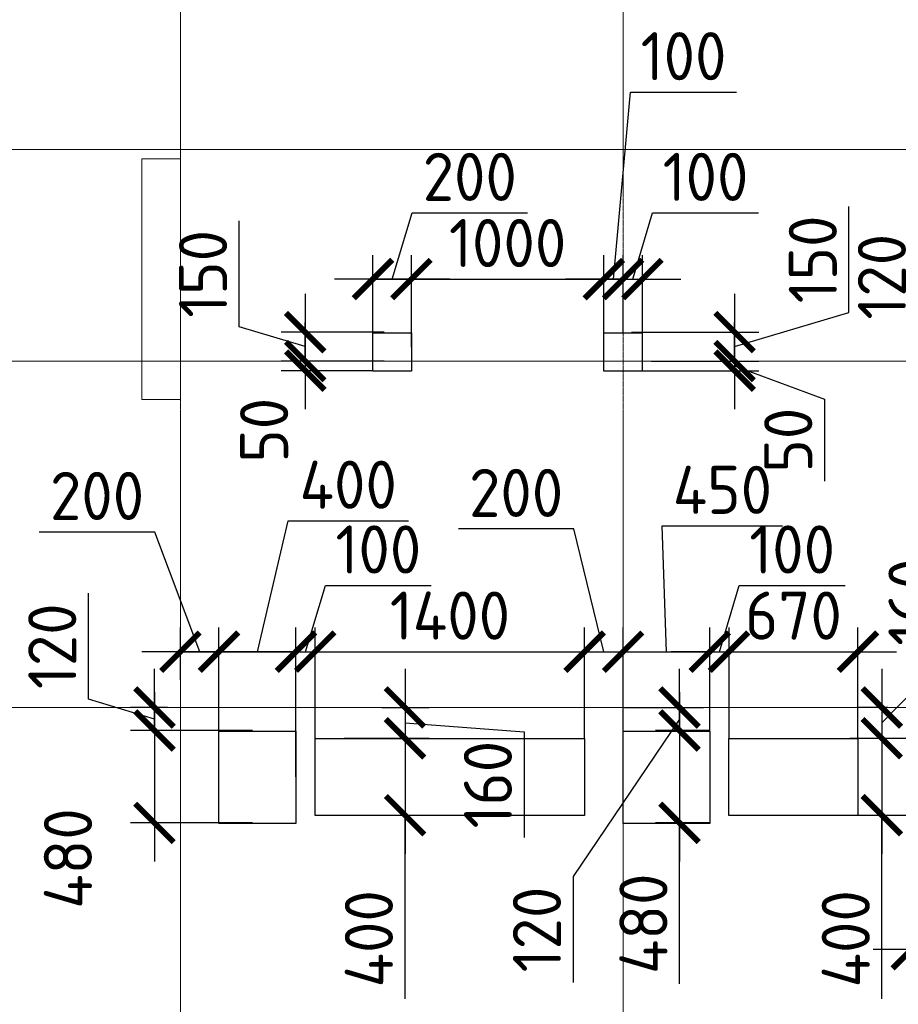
# Model space of a CAD drawing. Header units: millimetres. Extents: x -42044588 to 856694, y -806701 to 941911.
# Tile 34 of 256: x -165253 to -160688, y -425413 to -420297. Entities that reach past the tile are written whole.
import ezdxf

# ---------------------------------------------------------------- set-up
doc = ezdxf.new("R2010")
doc.units = ezdxf.units.MM
for name, pattern in [('______5', [1100, 800, -100, 100, -100]), ('DASHED', [7, 5, -2, 0]), ('осевая', [50.8, 31.75, -6.35, 6.35, -6.35])]:
    doc.linetypes.add(name, pattern=pattern)
doc.layers.add('Колонна_ бетон', color=7, linetype='Continuous', lineweight=50, true_color=0xb4b496)
for name, color, linetype, lineweight in [('Оси', 40, '______5', 18), ('Перекрытие ж_бетон', 1, 'Continuous', 30), ('РАЗМЕРЫ', 1, 'Continuous', 9)]:
    doc.layers.add(name, color=color, linetype=linetype, lineweight=lineweight)
doc.styles.add('GOST-2.304_Type-B', font='GOST_Common.ttf')
doc.dimstyles.new('СПДС', dxfattribs={"dimscale": 100, "dimtxt": 2.5, "dimasz": 2, "dimexe": 1.25, "dimexo": 0, "dimtad": 1, "dimdec": 0, "dimrnd": 5, "dimtxsty": 'GOST-2.304_Type-B', "dimblk": 'ARCHTICK', "dimcen": 2.5, "dimdle": 2, "dimclrd": 1, "dimclre": 1, "dimclrt": 1, "dimadec": 0, "dimazin": 2, "dimtfac": 0.75, "dimtdec": 0, "dimtmove": 1, "dimatfit": 3, "dimfxl": 0, "dimtolj": 1, "dimarcsym": 0})

# ---------------------------------------------------------------- blocks, each defined once
blk = doc.blocks.new('подложка стн 1-го этажа')
at = {"layer": 'Колонна_ бетон', "color": 252, "linetype": 'DASHED', "lineweight": 0, "ltscale": 0.5, "true_color": 0x939598, "transparency": 33554687}
for p, q in [((39343.8, 19961.8, -200), (39343.8, 19961.8, -200)), ((39543.8, 19961.8, -200), (39343.8, 19961.8, -200)), ((39343.8, 18711.8, -200), (39343.8, 19961.8, -200)), ((39543.8, 19961.8, -200), (39543.8, 19961.8, -200)), ((39543.8, 19961.8, -200), (39543.8, 18711.8, -200)), ((39343.8, 18711.8, -200), (39343.8, 18711.8, -200)), ((39543.8, 18711.8, -200), (39343.8, 18711.8, -200)), ((39543.8, 18711.8, -200), (39543.8, 18711.8, -200))]:
    blk.add_line(p, q, dxfattribs=at)
blk = doc.blocks.new('_ArchTick')
at = {"color": 0, "linetype": 'ByBlock', "const_width": 0.15}
blk.add_lwpolyline([(-0.5, -0.5), (0.5, 0.5)], dxfattribs=at)
blk = doc.blocks.new('*D4023')
at = {"layer": 'DEFPOINTS', "color": 0, "transparency": 16777216}
for p in [(-163818, -423580.9), (-163818, -424230.7), (-164218, -424236.8)]:
    blk.add_point(p, dxfattribs=at)
at = {"layer": 'РАЗМЕРЫ', "color": 1, "lineweight": -2, "transparency": 16777216}
for p, q in [((-164018, -423580.9), (-163858.9, -422900.7)), ((-163858.9, -422900.7), (-163233.9, -422900.7)), ((-164218, -424236.8), (-164218, -423455.9)), ((-163818, -424230.7), (-163818, -423455.9)), ((-164418, -423580.9), (-163618, -423580.9))]:
    blk.add_line(p, q, dxfattribs=at)
at = {"layer": 'РАЗМЕРЫ', "color": 1, "lineweight": -2, "transparency": 16777216, "xscale": 200, "yscale": 200, "zscale": 200, "rotation": 180}
blk.add_blockref('_ArchTick', (-164218, -423580.9), dxfattribs=at)
at = {"layer": 'РАЗМЕРЫ', "color": 1, "lineweight": -2, "transparency": 16777216, "xscale": 200, "yscale": 200, "zscale": 200}
blk.add_blockref('_ArchTick', (-163818, -423580.9), dxfattribs=at)
at = {"layer": 'РАЗМЕРЫ', "color": 1, "lineweight": 0, "transparency": 16777216, "insert": (-163546.4, -422713.2), "char_height": 250, "attachment_point": 5, "style": 'GOST-2.304_Type-B'}
blk.add_mtext('\\A1;400', dxfattribs=at)
blk = doc.blocks.new('*D4024')
at = {"layer": 'DEFPOINTS', "color": 0, "transparency": 16777216}
for p in [(-164043, -423990.7), (-164552.8, -424470.7), (-164043, -424470.7)]:
    blk.add_point(p, dxfattribs=at)
at = {"layer": 'РАЗМЕРЫ', "color": 1, "lineweight": -2, "transparency": 16777216}
for p, q in [((-164552.8, -423790.7), (-164552.8, -424670.7)), ((-164043, -423990.7), (-164677.8, -423990.7)), ((-164043, -424470.7), (-164677.8, -424470.7))]:
    blk.add_line(p, q, dxfattribs=at)
at = {"layer": 'РАЗМЕРЫ', "color": 1, "lineweight": -2, "transparency": 16777216, "xscale": 200, "yscale": 200, "zscale": 200}
for p, rotation in [((-164552.8, -423990.7), 90), ((-164552.8, -424470.7), 270)]:
    blk.add_blockref('_ArchTick', p, dxfattribs=dict(at, rotation=rotation))
at = {"layer": 'РАЗМЕРЫ', "color": 1, "lineweight": 0, "transparency": 16777216, "insert": (-165002.3, -424655.6), "char_height": 250, "attachment_point": 5, "rotation": 90, "style": 'GOST-2.304_Type-B'}
blk.add_mtext('\\A1;480', dxfattribs=at)
blk = doc.blocks.new('*D4038')
at = {"layer": 'DEFPOINTS', "color": 0, "transparency": 16777216}
for p in [(-159662.5, -421950.7), (-160242.1, -422070.7), (-159837.3, -422070.7)]:
    blk.add_point(p, dxfattribs=at)
at = {"layer": 'РАЗМЕРЫ', "color": 1, "lineweight": -2, "transparency": 16777216}
for p, q in [((-160585.9, -421907.6), (-160585.9, -421357.6)), ((-160242.1, -421950.7), (-160242.1, -421750.7)), ((-160242.1, -422010.7), (-160585.9, -421907.6)), ((-159662.5, -421950.7), (-160367.1, -421950.7)), ((-160242.1, -421950.7), (-160242.1, -422070.7)), ((-160242.1, -421950.7), (-160242.1, -422070.7)), ((-159837.3, -422070.7), (-160367.1, -422070.7)), ((-160242.1, -422070.7), (-160242.1, -422270.7))]:
    blk.add_line(p, q, dxfattribs=at)
at = {"layer": 'РАЗМЕРЫ', "color": 1, "lineweight": -2, "transparency": 16777216, "xscale": 200, "yscale": 200, "zscale": 200}
for p, rotation in [((-160242.1, -421950.7), 270), ((-160242.1, -422070.7), 90)]:
    blk.add_blockref('_ArchTick', p, dxfattribs=dict(at, rotation=rotation))
at = {"layer": 'РАЗМЕРЫ', "color": 1, "lineweight": 0, "transparency": 16777216, "insert": (-160773.4, -421632.6), "char_height": 250, "attachment_point": 5, "rotation": 90, "style": 'GOST-2.304_Type-B'}
blk.add_mtext('\\A1;120', dxfattribs=at)
blk = doc.blocks.new('*D4039')
at = {"layer": 'DEFPOINTS', "color": 0, "transparency": 16777216}
for p in [(-162118, -421644.9), (-162118, -421920.7, 4500), (-162218, -421975.3, 4500)]:
    blk.add_point(p, dxfattribs=at)
at = {"layer": 'РАЗМЕРЫ', "color": 1, "lineweight": -2, "transparency": 16777216}
for p, q in [((-162168, -421644.9), (-162079, -420674)), ((-162079, -420674), (-161529, -420674)), ((-162218, -421975.3), (-162218, -421519.9)), ((-162118, -421920.7), (-162118, -421519.9)), ((-162218, -421644.9), (-162418, -421644.9)), ((-162218, -421644.9), (-162118, -421644.9)), ((-162218, -421644.9), (-162118, -421644.9)), ((-162118, -421644.9), (-161918, -421644.9))]:
    blk.add_line(p, q, dxfattribs=at)
at = {"layer": 'РАЗМЕРЫ', "color": 1, "lineweight": -2, "transparency": 16777216, "xscale": 200, "yscale": 200, "zscale": 200}
blk.add_blockref('_ArchTick', (-162218, -421644.9), dxfattribs=at)
at = {"layer": 'РАЗМЕРЫ', "color": 1, "lineweight": -2, "transparency": 16777216, "xscale": 200, "yscale": 200, "zscale": 200, "rotation": 180}
blk.add_blockref('_ArchTick', (-162118, -421644.9), dxfattribs=at)
at = {"layer": 'РАЗМЕРЫ', "color": 1, "lineweight": 0, "transparency": 16777216, "insert": (-161804, -420486.5), "char_height": 250, "attachment_point": 5, "style": 'GOST-2.304_Type-B'}
blk.add_mtext('\\A1;100', dxfattribs=at)
blk = doc.blocks.new('*D4040')
at = {"layer": 'DEFPOINTS', "color": 0, "transparency": 16777216}
for p in [(-163417.8, -421644.9), (-163417.8, -421998.3), (-163217.8, -421998.3)]:
    blk.add_point(p, dxfattribs=at)
at = {"layer": 'РАЗМЕРЫ', "color": 1, "lineweight": -2, "transparency": 16777216}
for p, q in [((-163317.8, -421644.9), (-163214.7, -421301.1)), ((-163214.7, -421301.1), (-162614.7, -421301.1)), ((-163417.8, -421998.3), (-163417.8, -421519.9)), ((-163217.8, -421998.3), (-163217.8, -421519.9)), ((-163017.8, -421644.9), (-163617.8, -421644.9))]:
    blk.add_line(p, q, dxfattribs=at)
at = {"layer": 'РАЗМЕРЫ', "color": 1, "lineweight": -2, "transparency": 16777216, "xscale": 200, "yscale": 200, "zscale": 200, "rotation": 180}
blk.add_blockref('_ArchTick', (-163417.8, -421644.9), dxfattribs=at)
at = {"layer": 'РАЗМЕРЫ', "color": 1, "lineweight": -2, "transparency": 16777216, "xscale": 200, "yscale": 200, "zscale": 200}
blk.add_blockref('_ArchTick', (-163217.8, -421644.9), dxfattribs=at)
at = {"layer": 'РАЗМЕРЫ', "color": 1, "lineweight": 0, "transparency": 16777216, "insert": (-162914.7, -421113.6), "char_height": 250, "attachment_point": 5, "style": 'GOST-2.304_Type-B'}
blk.add_mtext('\\A1;200', dxfattribs=at)
blk = doc.blocks.new('*D4041')
at = {"layer": 'DEFPOINTS', "color": 0, "transparency": 16777216}
for p in [(-163359.3, -421920.7), (-163769.5, -422070.7), (-163359.3, -422070.7)]:
    blk.add_point(p, dxfattribs=at)
at = {"layer": 'РАЗМЕРЫ', "color": 1, "lineweight": -2, "transparency": 16777216}
for p, q in [((-164113.2, -421892.6), (-164113.2, -421342.6)), ((-163769.5, -421720.7), (-163769.5, -422270.7)), ((-163769.5, -421995.7), (-164113.2, -421892.6)), ((-163359.3, -421920.7), (-163894.5, -421920.7)), ((-163359.3, -422070.7), (-163894.5, -422070.7))]:
    blk.add_line(p, q, dxfattribs=at)
at = {"layer": 'РАЗМЕРЫ', "color": 1, "lineweight": -2, "transparency": 16777216, "xscale": 200, "yscale": 200, "zscale": 200}
for p, rotation in [((-163769.5, -421920.7), 90), ((-163769.5, -422070.7), 270)]:
    blk.add_blockref('_ArchTick', p, dxfattribs=dict(at, rotation=rotation))
at = {"layer": 'РАЗМЕРЫ', "color": 1, "lineweight": 0, "transparency": 16777216, "insert": (-164300.7, -421617.6), "char_height": 250, "attachment_point": 5, "rotation": 90, "style": 'GOST-2.304_Type-B'}
blk.add_mtext('\\A1;150', dxfattribs=at)
blk = doc.blocks.new('*D4042')
at = {"layer": 'DEFPOINTS', "color": 0, "transparency": 16777216}
for p in [(-162073.8, -421920.7), (-161971.3, -422070.7), (-161538.6, -422070.7)]:
    blk.add_point(p, dxfattribs=at)
at = {"layer": 'РАЗМЕРЫ', "color": 1, "lineweight": -2, "transparency": 16777216}
for p, q in [((-160944.8, -421817.6), (-160944.8, -421267.6)), ((-161538.6, -421720.7), (-161538.6, -422270.7)), ((-161538.6, -421995.7), (-160944.8, -421817.6)), ((-162073.8, -421920.7), (-161413.6, -421920.7)), ((-161971.3, -422070.7), (-161413.6, -422070.7))]:
    blk.add_line(p, q, dxfattribs=at)
at = {"layer": 'РАЗМЕРЫ', "color": 1, "lineweight": -2, "transparency": 16777216, "xscale": 200, "yscale": 200, "zscale": 200}
for p, rotation in [((-161538.6, -421920.7), 90), ((-161538.6, -422070.7), 270)]:
    blk.add_blockref('_ArchTick', p, dxfattribs=dict(at, rotation=rotation))
at = {"layer": 'РАЗМЕРЫ', "color": 1, "lineweight": 0, "transparency": 16777216, "insert": (-161132.3, -421542.6), "char_height": 250, "attachment_point": 5, "rotation": 90, "style": 'GOST-2.304_Type-B'}
blk.add_mtext('\\A1;150', dxfattribs=at)
blk = doc.blocks.new('*D4169')
at = {"layer": 'DEFPOINTS', "color": 0, "transparency": 16777216}
for p in [(-164552.8, -423870.7), (-164485.5, -423870.7), (-164043, -423990.7)]:
    blk.add_point(p, dxfattribs=at)
at = {"layer": 'РАЗМЕРЫ', "color": 1, "lineweight": -2, "transparency": 16777216}
for p, q in [((-164896.6, -423827.6), (-164896.6, -423277.6)), ((-164552.8, -423870.7), (-164552.8, -423670.7)), ((-164552.8, -423930.7), (-164896.6, -423827.6)), ((-164485.5, -423870.7), (-164677.8, -423870.7)), ((-164552.8, -423990.7), (-164552.8, -423870.7)), ((-164552.8, -423990.7), (-164552.8, -423870.7)), ((-164043, -423990.7), (-164677.8, -423990.7)), ((-164552.8, -423990.7), (-164552.8, -424190.7))]:
    blk.add_line(p, q, dxfattribs=at)
at = {"layer": 'РАЗМЕРЫ', "color": 1, "lineweight": -2, "transparency": 16777216, "xscale": 200, "yscale": 200, "zscale": 200}
for p, rotation in [((-164552.8, -423870.7), 270), ((-164552.8, -423990.7), 90)]:
    blk.add_blockref('_ArchTick', p, dxfattribs=dict(at, rotation=rotation))
at = {"layer": 'РАЗМЕРЫ', "color": 1, "lineweight": 0, "transparency": 16777216, "insert": (-165084.1, -423552.6), "char_height": 250, "attachment_point": 5, "rotation": 90, "style": 'GOST-2.304_Type-B'}
blk.add_mtext('\\A1;120', dxfattribs=at)
blk = doc.blocks.new('*D4170')
at = {"layer": 'DEFPOINTS', "color": 0, "transparency": 16777216}
for p in [(-164418, -423580.9), (-164418, -423727), (-164218, -424236.8)]:
    blk.add_point(p, dxfattribs=at)
at = {"layer": 'РАЗМЕРЫ', "color": 1, "lineweight": -2, "transparency": 16777216}
for p, q in [((-164551.4, -422959.1), (-165151.4, -422959.1)), ((-164318, -423580.9), (-164551.4, -422959.1)), ((-164418, -423727), (-164418, -423455.9)), ((-164218, -424236.8), (-164218, -423455.9)), ((-164018, -423580.9), (-164618, -423580.9))]:
    blk.add_line(p, q, dxfattribs=at)
at = {"layer": 'РАЗМЕРЫ', "color": 1, "lineweight": -2, "transparency": 16777216, "xscale": 200, "yscale": 200, "zscale": 200, "rotation": 180}
blk.add_blockref('_ArchTick', (-164418, -423580.9), dxfattribs=at)
at = {"layer": 'РАЗМЕРЫ', "color": 1, "lineweight": -2, "transparency": 16777216, "xscale": 200, "yscale": 200, "zscale": 200}
blk.add_blockref('_ArchTick', (-164218, -423580.9), dxfattribs=at)
at = {"layer": 'РАЗМЕРЫ', "color": 1, "lineweight": 0, "transparency": 16777216, "insert": (-164851.4, -422771.6), "char_height": 250, "attachment_point": 5, "style": 'GOST-2.304_Type-B'}
blk.add_mtext('\\A1;200', dxfattribs=at)
blk = doc.blocks.new('*D4049')
at = {"layer": 'DEFPOINTS', "color": 0, "transparency": 16777216}
for p in [(-163359.3, -422070.7), (-163769.5, -422120.7), (-163417.8, -422120.7)]:
    blk.add_point(p, dxfattribs=at)
at = {"layer": 'РАЗМЕРЫ', "color": 1, "lineweight": -2, "transparency": 16777216}
for p, q in [((-163769.5, -422070.7), (-163769.5, -421870.7)), ((-163359.3, -422070.7), (-163894.5, -422070.7)), ((-163769.5, -422070.7), (-163769.5, -422120.7)), ((-163417.8, -422120.7), (-163894.5, -422120.7)), ((-163769.5, -422120.7), (-163769.5, -422320.7))]:
    blk.add_line(p, q, dxfattribs=at)
at = {"layer": 'РАЗМЕРЫ', "color": 1, "lineweight": -2, "transparency": 16777216, "xscale": 200, "yscale": 200, "zscale": 200}
for p, rotation in [((-163769.5, -422070.7), 270), ((-163769.5, -422120.7), 90)]:
    blk.add_blockref('_ArchTick', p, dxfattribs=dict(at, rotation=rotation))
at = {"layer": 'РАЗМЕРЫ', "color": 1, "lineweight": 0, "transparency": 16777216, "insert": (-163983.2, -422430.4), "char_height": 250, "attachment_point": 5, "rotation": 90, "style": 'GOST-2.304_Type-B'}
blk.add_mtext('\\A1;50', dxfattribs=at)
blk = doc.blocks.new('*D4050')
at = {"layer": 'DEFPOINTS', "color": 0, "transparency": 16777216}
for p in [(-162218, -421644.9), (-162218, -421800), (-163217.8, -421998.3)]:
    blk.add_point(p, dxfattribs=at)
at = {"layer": 'РАЗМЕРЫ', "color": 1, "lineweight": -2, "transparency": 16777216}
for p, q in [((-163217.8, -421998.3), (-163217.8, -421519.9)), ((-162218, -421800), (-162218, -421519.9)), ((-163417.8, -421644.9), (-162018, -421644.9))]:
    blk.add_line(p, q, dxfattribs=at)
at = {"layer": 'РАЗМЕРЫ', "color": 1, "lineweight": -2, "transparency": 16777216, "xscale": 200, "yscale": 200, "zscale": 200, "rotation": 180}
blk.add_blockref('_ArchTick', (-163217.8, -421644.9), dxfattribs=at)
at = {"layer": 'РАЗМЕРЫ', "color": 1, "lineweight": -2, "transparency": 16777216, "xscale": 200, "yscale": 200, "zscale": 200}
blk.add_blockref('_ArchTick', (-162218, -421644.9), dxfattribs=at)
at = {"layer": 'РАЗМЕРЫ', "color": 1, "lineweight": 0, "transparency": 16777216, "insert": (-162717.9, -421457.4), "char_height": 250, "attachment_point": 5, "style": 'GOST-2.304_Type-B'}
blk.add_mtext('\\A1;1000', dxfattribs=at)
blk = doc.blocks.new('*D4051')
at = {"layer": 'DEFPOINTS', "color": 0, "transparency": 16777216}
for p in [(-162018, -421644.9), (-162118, -421920.7, 4500), (-162018, -421920.7, 4500)]:
    blk.add_point(p, dxfattribs=at)
at = {"layer": 'РАЗМЕРЫ', "color": 1, "lineweight": -2, "transparency": 16777216}
for p, q in [((-162068, -421644.9), (-161964.9, -421301.1)), ((-161964.9, -421301.1), (-161414.9, -421301.1)), ((-162118, -421920.7), (-162118, -421519.9)), ((-162018, -421920.7), (-162018, -421519.9)), ((-162118, -421644.9), (-162318, -421644.9)), ((-162118, -421644.9), (-162018, -421644.9)), ((-162118, -421644.9), (-162018, -421644.9)), ((-162018, -421644.9), (-161818, -421644.9))]:
    blk.add_line(p, q, dxfattribs=at)
at = {"layer": 'РАЗМЕРЫ', "color": 1, "lineweight": -2, "transparency": 16777216, "xscale": 200, "yscale": 200, "zscale": 200}
blk.add_blockref('_ArchTick', (-162118, -421644.9), dxfattribs=at)
at = {"layer": 'РАЗМЕРЫ', "color": 1, "lineweight": -2, "transparency": 16777216, "xscale": 200, "yscale": 200, "zscale": 200, "rotation": 180}
blk.add_blockref('_ArchTick', (-162018, -421644.9), dxfattribs=at)
at = {"layer": 'РАЗМЕРЫ', "color": 1, "lineweight": 0, "transparency": 16777216, "insert": (-161689.9, -421113.6), "char_height": 250, "attachment_point": 5, "style": 'GOST-2.304_Type-B'}
blk.add_mtext('\\A1;100', dxfattribs=at)
blk = doc.blocks.new('*D4052')
at = {"layer": 'DEFPOINTS', "color": 0, "transparency": 16777216}
for p in [(-161971.3, -422070.7), (-162018, -422120.7, 4500), (-161538.6, -422120.7)]:
    blk.add_point(p, dxfattribs=at)
at = {"layer": 'РАЗМЕРЫ', "color": 1, "lineweight": -2, "transparency": 16777216}
for p, q in [((-161538.6, -422070.7), (-161538.6, -421870.7)), ((-161971.3, -422070.7), (-161413.6, -422070.7)), ((-161538.6, -422070.7), (-161538.6, -422120.7)), ((-161538.6, -422070.7), (-161538.6, -422120.7)), ((-162018, -422120.7), (-161413.6, -422120.7)), ((-161538.6, -422095.7), (-161072.4, -422269.3)), ((-161538.6, -422120.7), (-161538.6, -422320.7)), ((-161072.4, -422269.3), (-161072.4, -422694.3))]:
    blk.add_line(p, q, dxfattribs=at)
at = {"layer": 'РАЗМЕРЫ', "color": 1, "lineweight": -2, "transparency": 16777216, "xscale": 200, "yscale": 200, "zscale": 200}
for p, rotation in [((-161538.6, -422070.7), 270), ((-161538.6, -422120.7), 90)]:
    blk.add_blockref('_ArchTick', p, dxfattribs=dict(at, rotation=rotation))
at = {"layer": 'РАЗМЕРЫ', "color": 1, "lineweight": 0, "transparency": 16777216, "insert": (-161259.9, -422481.8), "char_height": 250, "attachment_point": 5, "rotation": 90, "style": 'GOST-2.304_Type-B'}
blk.add_mtext('\\A1;50', dxfattribs=at)
blk = doc.blocks.new('*D4093')
at = {"layer": 'DEFPOINTS', "color": 0, "transparency": 16777216}
for p in [(-163717.8, -423580.9), (-163717.8, -424030.7), (-163818, -424230.7)]:
    blk.add_point(p, dxfattribs=at)
at = {"layer": 'РАЗМЕРЫ', "color": 1, "lineweight": -2, "transparency": 16777216}
for p, q in [((-163767.9, -423580.9), (-163664.8, -423237.2)), ((-163664.8, -423237.2), (-163114.8, -423237.2)), ((-163818, -424230.7), (-163818, -423455.9)), ((-163717.8, -424030.7), (-163717.8, -423455.9)), ((-163818, -423580.9), (-164018, -423580.9)), ((-163818, -423580.9), (-163717.8, -423580.9)), ((-163818, -423580.9), (-163717.8, -423580.9)), ((-163717.8, -423580.9), (-163517.8, -423580.9))]:
    blk.add_line(p, q, dxfattribs=at)
at = {"layer": 'РАЗМЕРЫ', "color": 1, "lineweight": -2, "transparency": 16777216, "xscale": 200, "yscale": 200, "zscale": 200}
blk.add_blockref('_ArchTick', (-163818, -423580.9), dxfattribs=at)
at = {"layer": 'РАЗМЕРЫ', "color": 1, "lineweight": -2, "transparency": 16777216, "xscale": 200, "yscale": 200, "zscale": 200, "rotation": 180}
blk.add_blockref('_ArchTick', (-163717.8, -423580.9), dxfattribs=at)
at = {"layer": 'РАЗМЕРЫ', "color": 1, "lineweight": 0, "transparency": 16777216, "insert": (-163389.8, -423049.7), "char_height": 250, "attachment_point": 5, "style": 'GOST-2.304_Type-B'}
blk.add_mtext('\\A1;100', dxfattribs=at)
blk = doc.blocks.new('*D4094')
at = {"layer": 'DEFPOINTS', "color": 0, "transparency": 16777216}
for p in [(-162317.8, -423580.9), (-163717.8, -424030.7), (-162317.8, -424030.7)]:
    blk.add_point(p, dxfattribs=at)
at = {"layer": 'РАЗМЕРЫ', "color": 1, "lineweight": -2, "transparency": 16777216}
for p, q in [((-163717.8, -424030.7), (-163717.8, -423455.9)), ((-162317.8, -424030.7), (-162317.8, -423455.9)), ((-163917.8, -423580.9), (-162117.8, -423580.9))]:
    blk.add_line(p, q, dxfattribs=at)
at = {"layer": 'РАЗМЕРЫ', "color": 1, "lineweight": -2, "transparency": 16777216, "xscale": 200, "yscale": 200, "zscale": 200, "rotation": 180}
blk.add_blockref('_ArchTick', (-163717.8, -423580.9), dxfattribs=at)
at = {"layer": 'РАЗМЕРЫ', "color": 1, "lineweight": -2, "transparency": 16777216, "xscale": 200, "yscale": 200, "zscale": 200}
blk.add_blockref('_ArchTick', (-162317.8, -423580.9), dxfattribs=at)
at = {"layer": 'РАЗМЕРЫ', "color": 1, "lineweight": 0, "transparency": 16777216, "insert": (-163017.8, -423393.4), "char_height": 250, "attachment_point": 5, "style": 'GOST-2.304_Type-B'}
blk.add_mtext('\\A1;1400', dxfattribs=at)
blk = doc.blocks.new('*D4095')
at = {"layer": 'DEFPOINTS', "color": 0, "transparency": 16777216}
for p in [(-162118, -423580.9), (-162118, -423990.7), (-162317.8, -424030.7)]:
    blk.add_point(p, dxfattribs=at)
at = {"layer": 'РАЗМЕРЫ', "color": 1, "lineweight": -2, "transparency": 16777216}
for p, q in [((-162374, -422943.2), (-162974, -422943.2)), ((-162217.9, -423580.9), (-162374, -422943.2)), ((-162317.8, -424030.7), (-162317.8, -423455.9)), ((-162118, -423990.7), (-162118, -423455.9)), ((-162517.8, -423580.9), (-161918, -423580.9))]:
    blk.add_line(p, q, dxfattribs=at)
at = {"layer": 'РАЗМЕРЫ', "color": 1, "lineweight": -2, "transparency": 16777216, "xscale": 200, "yscale": 200, "zscale": 200, "rotation": 180}
blk.add_blockref('_ArchTick', (-162317.8, -423580.9), dxfattribs=at)
at = {"layer": 'РАЗМЕРЫ', "color": 1, "lineweight": -2, "transparency": 16777216, "xscale": 200, "yscale": 200, "zscale": 200}
blk.add_blockref('_ArchTick', (-162118, -423580.9), dxfattribs=at)
at = {"layer": 'РАЗМЕРЫ', "color": 1, "lineweight": 0, "transparency": 16777216, "insert": (-162674, -422755.7), "char_height": 250, "attachment_point": 5, "style": 'GOST-2.304_Type-B'}
blk.add_mtext('\\A1;200', dxfattribs=at)
blk = doc.blocks.new('*D4096')
at = {"layer": 'DEFPOINTS', "color": 0, "transparency": 16777216}
for p in [(-161668, -423580.9), (-162118, -423990.7), (-161668, -423990.7)]:
    blk.add_point(p, dxfattribs=at)
at = {"layer": 'РАЗМЕРЫ', "color": 1, "lineweight": -2, "transparency": 16777216}
for p, q in [((-161893, -423580.9), (-161914.7, -422927.3)), ((-161914.7, -422927.3), (-161289.7, -422927.3)), ((-162118, -423990.7), (-162118, -423455.9)), ((-161668, -423990.7), (-161668, -423455.9)), ((-162318, -423580.9), (-161468, -423580.9))]:
    blk.add_line(p, q, dxfattribs=at)
at = {"layer": 'РАЗМЕРЫ', "color": 1, "lineweight": -2, "transparency": 16777216, "xscale": 200, "yscale": 200, "zscale": 200, "rotation": 180}
blk.add_blockref('_ArchTick', (-162118, -423580.9), dxfattribs=at)
at = {"layer": 'РАЗМЕРЫ', "color": 1, "lineweight": -2, "transparency": 16777216, "xscale": 200, "yscale": 200, "zscale": 200}
blk.add_blockref('_ArchTick', (-161668, -423580.9), dxfattribs=at)
at = {"layer": 'РАЗМЕРЫ', "color": 1, "lineweight": 0, "transparency": 16777216, "insert": (-161602.2, -422739.8), "char_height": 250, "attachment_point": 5, "style": 'GOST-2.304_Type-B'}
blk.add_mtext('\\A1;450', dxfattribs=at)
blk = doc.blocks.new('*D4097')
at = {"layer": 'DEFPOINTS', "color": 0, "transparency": 16777216}
for p in [(-161567.8, -423580.9), (-161668, -423990.7), (-161567.8, -424030.7)]:
    blk.add_point(p, dxfattribs=at)
at = {"layer": 'РАЗМЕРЫ', "color": 1, "lineweight": -2, "transparency": 16777216}
for p, q in [((-161617.9, -423580.9), (-161514.8, -423237.2)), ((-161514.8, -423237.2), (-160964.8, -423237.2)), ((-161668, -423990.7), (-161668, -423455.9)), ((-161567.8, -424030.7), (-161567.8, -423455.9)), ((-161668, -423580.9), (-161868, -423580.9)), ((-161668, -423580.9), (-161567.8, -423580.9)), ((-161668, -423580.9), (-161567.8, -423580.9)), ((-161567.8, -423580.9), (-161367.8, -423580.9))]:
    blk.add_line(p, q, dxfattribs=at)
at = {"layer": 'РАЗМЕРЫ', "color": 1, "lineweight": -2, "transparency": 16777216, "xscale": 200, "yscale": 200, "zscale": 200}
blk.add_blockref('_ArchTick', (-161668, -423580.9), dxfattribs=at)
at = {"layer": 'РАЗМЕРЫ', "color": 1, "lineweight": -2, "transparency": 16777216, "xscale": 200, "yscale": 200, "zscale": 200, "rotation": 180}
blk.add_blockref('_ArchTick', (-161567.8, -423580.9), dxfattribs=at)
at = {"layer": 'РАЗМЕРЫ', "color": 1, "lineweight": 0, "transparency": 16777216, "insert": (-161239.8, -423049.7), "char_height": 250, "attachment_point": 5, "style": 'GOST-2.304_Type-B'}
blk.add_mtext('\\A1;100', dxfattribs=at)
blk = doc.blocks.new('*D4098')
at = {"layer": 'DEFPOINTS', "color": 0, "transparency": 16777216}
for p in [(-160897.8, -423580.9), (-161567.8, -424030.7), (-160897.8, -424030.7)]:
    blk.add_point(p, dxfattribs=at)
at = {"layer": 'РАЗМЕРЫ', "color": 1, "lineweight": -2, "transparency": 16777216}
for p, q in [((-161567.8, -424030.7), (-161567.8, -423455.9)), ((-160897.8, -424030.7), (-160897.8, -423455.9)), ((-161767.8, -423580.9), (-160697.8, -423580.9))]:
    blk.add_line(p, q, dxfattribs=at)
at = {"layer": 'РАЗМЕРЫ', "color": 1, "lineweight": -2, "transparency": 16777216, "xscale": 200, "yscale": 200, "zscale": 200, "rotation": 180}
blk.add_blockref('_ArchTick', (-161567.8, -423580.9), dxfattribs=at)
at = {"layer": 'РАЗМЕРЫ', "color": 1, "lineweight": -2, "transparency": 16777216, "xscale": 200, "yscale": 200, "zscale": 200}
blk.add_blockref('_ArchTick', (-160897.8, -423580.9), dxfattribs=at)
at = {"layer": 'РАЗМЕРЫ', "color": 1, "lineweight": 0, "transparency": 16777216, "insert": (-161232.8, -423393.4), "char_height": 250, "attachment_point": 5, "style": 'GOST-2.304_Type-B'}
blk.add_mtext('\\A1;670', dxfattribs=at)
blk = doc.blocks.new('*D4187')
at = {"layer": 'DEFPOINTS', "color": 0, "transparency": 16777216}
for p in [(-160743.3, -423870.7), (-160940.8, -424030.7), (-160773.8, -424030.7)]:
    blk.add_point(p, dxfattribs=at)
at = {"layer": 'РАЗМЕРЫ', "color": 1, "lineweight": -2, "transparency": 16777216}
for p, q in [((-160427, -423597.5), (-160427, -423047.5)), ((-160773.8, -423950.7), (-160427, -423597.5)), ((-160773.8, -423670.7), (-160773.8, -424230.7)), ((-160743.3, -423870.7), (-160898.8, -423870.7)), ((-160940.8, -424030.7), (-160648.8, -424030.7))]:
    blk.add_line(p, q, dxfattribs=at)
at = {"layer": 'РАЗМЕРЫ', "color": 1, "lineweight": -2, "transparency": 16777216, "xscale": 200, "yscale": 200, "zscale": 200}
for p, rotation in [((-160773.8, -423870.7), 90), ((-160773.8, -424030.7), 270)]:
    blk.add_blockref('_ArchTick', p, dxfattribs=dict(at, rotation=rotation))
at = {"layer": 'РАЗМЕРЫ', "color": 1, "lineweight": 0, "transparency": 16777216, "insert": (-160614.5, -423322.5), "char_height": 250, "attachment_point": 5, "rotation": 90, "style": 'GOST-2.304_Type-B'}
blk.add_mtext('\\A1;160', dxfattribs=at)
blk = doc.blocks.new('*D4099')
at = {"layer": 'DEFPOINTS', "color": 0, "transparency": 16777216}
for p in [(-160940.8, -424030.7), (-160897.8, -424430.7), (-160773.8, -424430.7)]:
    blk.add_point(p, dxfattribs=at)
at = {"layer": 'РАЗМЕРЫ', "color": 1, "lineweight": -2, "transparency": 16777216}
for p, q in [((-160773.8, -423830.7), (-160773.8, -424630.7)), ((-160940.8, -424030.7), (-160648.8, -424030.7)), ((-160897.8, -424430.7), (-160648.8, -424430.7)), ((-160773.8, -425385.3), (-160773.8, -424430.7))]:
    blk.add_line(p, q, dxfattribs=at)
at = {"layer": 'РАЗМЕРЫ', "color": 1, "lineweight": -2, "transparency": 16777216, "xscale": 200, "yscale": 200, "zscale": 200}
for p, rotation in [((-160773.8, -424030.7), 90), ((-160773.8, -424430.7), 270)]:
    blk.add_blockref('_ArchTick', p, dxfattribs=dict(at, rotation=rotation))
at = {"layer": 'РАЗМЕРЫ', "color": 1, "lineweight": 0, "transparency": 16777216, "insert": (-160961.3, -425072.8), "char_height": 250, "attachment_point": 5, "rotation": 90, "style": 'GOST-2.304_Type-B'}
blk.add_mtext('\\A1;400', dxfattribs=at)
blk = doc.blocks.new('*D4100')
at = {"layer": 'DEFPOINTS', "color": 0, "transparency": 16777216}
for p in [(-161668, -423990.7), (-161824.9, -424470.7), (-161668, -424470.7)]:
    blk.add_point(p, dxfattribs=at)
at = {"layer": 'РАЗМЕРЫ', "color": 1, "lineweight": -2, "transparency": 16777216}
for p, q in [((-161824.9, -423790.7), (-161824.9, -424670.7)), ((-161668, -423990.7), (-161949.9, -423990.7)), ((-161668, -424470.7), (-161949.9, -424470.7)), ((-161824.9, -425307.3), (-161824.9, -424470.7))]:
    blk.add_line(p, q, dxfattribs=at)
at = {"layer": 'РАЗМЕРЫ', "color": 1, "lineweight": -2, "transparency": 16777216, "xscale": 200, "yscale": 200, "zscale": 200}
for p, rotation in [((-161824.9, -423990.7), 90), ((-161824.9, -424470.7), 270)]:
    blk.add_blockref('_ArchTick', p, dxfattribs=dict(at, rotation=rotation))
at = {"layer": 'РАЗМЕРЫ', "color": 1, "lineweight": 0, "transparency": 16777216, "insert": (-162012.4, -424994.8), "char_height": 250, "attachment_point": 5, "rotation": 90, "style": 'GOST-2.304_Type-B'}
blk.add_mtext('\\A1;480', dxfattribs=at)
blk = doc.blocks.new('*D4101')
at = {"layer": 'DEFPOINTS', "color": 0, "transparency": 16777216}
for p in [(-162110.5, -423870.7), (-161824.9, -423870.7), (-161668, -423990.7)]:
    blk.add_point(p, dxfattribs=at)
at = {"layer": 'РАЗМЕРЫ', "color": 1, "lineweight": -2, "transparency": 16777216}
for p, q in [((-161824.9, -423870.7), (-161824.9, -423670.7)), ((-162110.5, -423870.7), (-161699.9, -423870.7)), ((-161824.9, -423990.7), (-161824.9, -423870.7)), ((-161824.9, -423990.7), (-161824.9, -423870.7)), ((-161824.9, -423930.7), (-162378.3, -424749.5)), ((-161668, -423990.7), (-161949.9, -423990.7)), ((-161824.9, -423990.7), (-161824.9, -424190.7)), ((-162378.3, -424749.5), (-162378.3, -425299.5))]:
    blk.add_line(p, q, dxfattribs=at)
at = {"layer": 'РАЗМЕРЫ', "color": 1, "lineweight": -2, "transparency": 16777216, "xscale": 200, "yscale": 200, "zscale": 200}
for p, rotation in [((-161824.9, -423870.7), 270), ((-161824.9, -423990.7), 90)]:
    blk.add_blockref('_ArchTick', p, dxfattribs=dict(at, rotation=rotation))
at = {"layer": 'РАЗМЕРЫ', "color": 1, "lineweight": 0, "transparency": 16777216, "insert": (-162565.8, -425024.5), "char_height": 250, "attachment_point": 5, "rotation": 90, "style": 'GOST-2.304_Type-B'}
blk.add_mtext('\\A1;120', dxfattribs=at)
blk = doc.blocks.new('*D4102')
at = {"layer": 'DEFPOINTS', "color": 0, "transparency": 16777216}
for p in [(-163371, -423870.7), (-163567.1, -424030.7), (-163251.3, -424030.7)]:
    blk.add_point(p, dxfattribs=at)
at = {"layer": 'РАЗМЕРЫ', "color": 1, "lineweight": -2, "transparency": 16777216}
for p, q in [((-163251.3, -423670.7), (-163251.3, -424230.7)), ((-163371, -423870.7), (-163126.3, -423870.7)), ((-163251.3, -423950.7), (-162632.9, -423996.8)), ((-162632.9, -423996.8), (-162632.9, -424546.8)), ((-163567.1, -424030.7), (-163126.3, -424030.7))]:
    blk.add_line(p, q, dxfattribs=at)
at = {"layer": 'РАЗМЕРЫ', "color": 1, "lineweight": -2, "transparency": 16777216, "xscale": 200, "yscale": 200, "zscale": 200}
for p, rotation in [((-163251.3, -423870.7), 90), ((-163251.3, -424030.7), 270)]:
    blk.add_blockref('_ArchTick', p, dxfattribs=dict(at, rotation=rotation))
at = {"layer": 'РАЗМЕРЫ', "color": 1, "lineweight": 0, "transparency": 16777216, "insert": (-162820.4, -424271.8), "char_height": 250, "attachment_point": 5, "rotation": 90, "style": 'GOST-2.304_Type-B'}
blk.add_mtext('\\A1;160', dxfattribs=at)
blk = doc.blocks.new('*D4103')
at = {"layer": 'DEFPOINTS', "color": 0, "transparency": 16777216}
for p in [(-163567.1, -424030.7), (-163525.5, -424430.7), (-163251.3, -424430.7)]:
    blk.add_point(p, dxfattribs=at)
at = {"layer": 'РАЗМЕРЫ', "color": 1, "lineweight": -2, "transparency": 16777216}
for p, q in [((-163251.3, -423830.7), (-163251.3, -424630.7)), ((-163567.1, -424030.7), (-163126.3, -424030.7)), ((-163525.5, -424430.7), (-163126.3, -424430.7)), ((-163251.3, -425385.3), (-163251.3, -424430.7))]:
    blk.add_line(p, q, dxfattribs=at)
at = {"layer": 'РАЗМЕРЫ', "color": 1, "lineweight": -2, "transparency": 16777216, "xscale": 200, "yscale": 200, "zscale": 200}
for p, rotation in [((-163251.3, -424030.7), 90), ((-163251.3, -424430.7), 270)]:
    blk.add_blockref('_ArchTick', p, dxfattribs=dict(at, rotation=rotation))
at = {"layer": 'РАЗМЕРЫ', "color": 1, "lineweight": 0, "transparency": 16777216, "insert": (-163438.8, -425072.8), "char_height": 250, "attachment_point": 5, "rotation": 90, "style": 'GOST-2.304_Type-B'}
blk.add_mtext('\\A1;400', dxfattribs=at)
blk = doc.blocks.new('оси блок 2')
at = {"layer": 'Оси', "color": 16, "linetype": 'осевая', "lineweight": 0, "ltscale": 0.25, "transparency": 33554687}
for p, q in [((-54204.7, -322543), (-54204.7, -347914.1)), ((-51904.7, -322543), (-51904.7, -347914.1)), ((-89822.3, -332401.3), (-37238.5, -332401.3)), ((-89822.3, -333501.3), (-37238.5, -333501.3)), ((-89822.3, -335301.3), (-37238.5, -335301.3))]:
    blk.add_line(p, q, dxfattribs=at)
blk = doc.blocks.new('*D6935')
at = {"layer": 'DEFPOINTS', "color": 0, "transparency": 16777216}
for p in [(-160618.5, -424470.7, 360), (-160478.5, -424450.2), (-160478.5, -425126.9)]:
    blk.add_point(p, dxfattribs=at)
at = {"layer": 'РАЗМЕРЫ', "color": 1, "lineweight": -2, "transparency": 16777216}
for p, q in [((-160618.5, -424470.7), (-160618.5, -425251.9)), ((-160478.5, -424450.2), (-160478.5, -425251.9)), ((-160818.5, -425126.9), (-160278.5, -425126.9)), ((-160548.5, -425126.9), (-160774.7, -426735.6)), ((-160774.7, -426735.6), (-161349.7, -426735.6))]:
    blk.add_line(p, q, dxfattribs=at)
at = {"layer": 'РАЗМЕРЫ', "color": 1, "lineweight": -2, "transparency": 16777216, "xscale": 200, "yscale": 200, "zscale": 200, "rotation": 180}
blk.add_blockref('_ArchTick', (-160618.5, -425126.9), dxfattribs=at)
at = {"layer": 'РАЗМЕРЫ', "color": 1, "lineweight": -2, "transparency": 16777216, "xscale": 200, "yscale": 200, "zscale": 200}
blk.add_blockref('_ArchTick', (-160478.5, -425126.9), dxfattribs=at)
at = {"layer": 'РАЗМЕРЫ', "color": 1, "lineweight": 0, "transparency": 16777216, "insert": (-161062.2, -426548.1), "char_height": 250, "attachment_point": 5, "style": 'GOST-2.304_Type-B'}
blk.add_mtext('\\A1;140', dxfattribs=at)
blk = doc.blocks.new('блочина')
at = {"layer": 'Перекрытие ж_бетон', "color": 4, "ltscale": 100}
blk.add_lwpolyline([(136313.1, 60027.6), (136113.1, 60027.6), (136113.1, 60227.6), (136313.1, 60227.6)], close=True, dxfattribs=at)
at = {"layer": 'Перекрытие ж_бетон', "color": 4, "ltscale": 100, "elevation": 4500}
blk.add_lwpolyline([(137512.8, 60027.6), (137312.8, 60027.6), (137312.8, 60227.6), (137512.8, 60227.6)], close=True, dxfattribs=at)
at = {"layer": 'Перекрытие ж_бетон', "color": 4}
for points in [[(135312.8, 58157.6), (135712.8, 58157.6), (135712.8, 57677.6), (135312.8, 57677.6)], [(137412.8, 58157.6), (137862.8, 58157.6), (137862.8, 57677.6), (137412.8, 57677.6)], [(135813, 57719.6), (135813, 58119.6), (137213, 58119.6), (137213, 57719.6)], [(137963, 57719.6), (137963, 58119.6), (138633, 58119.6), (138633, 57719.6)]]:
    blk.add_lwpolyline(points, close=True, dxfattribs=at)

msp = doc.modelspace()

# ---------------------------------------------------------------- block references
for name, p in [('подложка стн 1-го этажа', (-203961.961, -440982.48, 560)), ('блочина', (-299531.072, -482150.833))]:
    msp.add_blockref(name, p)
at = {"layer": 'РАЗМЕРЫ'}
msp.add_blockref('оси блок 2', (-110213.32, -88569.364), dxfattribs=at)

# ---------------------------------------------------------------- dimensions: what is measured, and where the dimension line sits
at = {"layer": 'РАЗМЕРЫ', "lineweight": 0}
for base, p1, p2, picture, middle in [((-162118.038, -421644.896, 200), (-162218.036, -421975.334, 4700), (-162118.038, -421920.729, 4700), '*D4039', (-162016.499, -420674.012, 200)), ((-163818.036, -423580.945, 200), (-164218.038, -424236.772, 200), (-163818.036, -424230.686, 200), '*D4023', (-163796.439, -422900.734, 200)), ((-162118.038, -423580.945, 200), (-162317.833, -424030.686, 200), (-162118.038, -423990.686, 200), '*D4095', (-162436.508, -422943.211, 200)), ((-161668.036, -423580.945, 200), (-162118.038, -423990.686, 200), (-161668.036, -423990.686, 200), '*D4096', (-161852.159, -422927.282, 200)), ((-164418.038, -423580.945, 200), (-164218.038, -424236.772, 200), (-164418.038, -423727.013, 200), '*D4170', (-164613.936, -422959.06, 200))]:
    dim = msp.add_linear_dim(base=base, p1=p1, p2=p2, dimstyle='СПДС', override={"dimrnd": 5}, dxfattribs=at)
    dim.commit()
    dim.dimension.update_dxf_attribs({"geometry": picture, "text_midpoint": middle, "dimtype": 160})
for base, p1, p2, picture, middle in [((-163417.805, -421644.896, 200), (-163217.805, -421998.339, 200), (-163417.805, -421998.339, 200), '*D4040', (-163152.18, -421113.646, 200)), ((-162018.036, -421644.896, 200), (-162118.038, -421920.729, 4700), (-162018.036, -421920.729, 4700), '*D4051', (-161902.412, -421113.646, 200)), ((-162218.036, -421644.896, 200), (-163217.805, -421998.339, 200), (-162218.036, -421799.967, 200), '*D4050', (-162717.921, -421457.396, 200)), ((-163717.833, -423580.945, 200), (-163818.036, -424230.686, 200), (-163717.833, -424030.686, 200), '*D4093', (-163602.31, -423049.695, 200)), ((-161567.833, -423580.945, 200), (-161668.036, -423990.686, 200), (-161567.833, -424030.686, 200), '*D4097', (-161452.31, -423049.695, 200)), ((-162317.833, -423580.945, 200), (-163717.833, -424030.686, 200), (-162317.833, -424030.686, 200), '*D4094', (-163017.833, -423393.445, 200)), ((-160897.833, -423580.945, 200), (-161567.833, -424030.686, 200), (-160897.833, -424030.686, 200), '*D4098', (-161232.833, -423393.445, 200))]:
    dim = msp.add_linear_dim(base=base, p1=p1, p2=p2, dimstyle='СПДС', override={"dimrnd": 5}, dxfattribs=at)
    dim.commit()
    dim.dimension.update_dxf_attribs({"geometry": picture, "text_midpoint": middle})
for base, p1, p2, picture, middle in [((-161538.599, -422070.686, 200), (-162073.826, -421920.686, 200), (-161971.261, -422070.686, 200), '*D4042', (-161132.349, -421755.061, 200)), ((-163769.476, -422070.686, 200), (-163359.296, -421920.686, 200), (-163359.296, -422070.686, 200), '*D4041', (-164300.726, -421830.061, 200)), ((-160242.149, -422070.686, 200), (-159662.456, -421950.686, 200), (-159837.316, -422070.686, 200), '*D4038', (-160773.399, -421845.061, 200)), ((-164552.815, -423870.686, 200), (-164043.036, -423990.686, 200), (-164485.52, -423870.686, 200), '*D4169', (-165084.065, -423765.061, 200))]:
    dim = msp.add_linear_dim(base=base, p1=p1, p2=p2, angle=90, dimstyle='СПДС', override={"dimrnd": 5}, dxfattribs=at)
    dim.commit()
    dim.dimension.update_dxf_attribs({"geometry": picture, "text_midpoint": middle})
for base, p1, p2, angle, picture, middle in [((-163769.476, -422120.686, 200), (-163359.296, -422070.686, 200), (-163417.805, -422120.686, 200), 90, '*D4049', (-163795.718, -422430.38, 200)), ((-161538.599, -422120.729, 200), (-161971.261, -422070.686, 200), (-162018.036, -422120.729, 4700), 90, '*D4052', (-161072.415, -422331.847, 200)), ((-160773.779, -424030.686, 200), (-160743.327, -423870.686, 200), (-160940.767, -424030.686, 200), 90, '*D4187', (-160426.981, -423535.02, 200)), ((-163251.302, -424030.686, 200), (-163370.99, -423870.686, 200), (-163567.15, -424030.686, 200), 90, '*D4102', (-162632.901, -424059.276, 200)), ((-161824.907, -423870.686, 200), (-161668.036, -423990.686, 200), (-162110.52, -423870.686, 200), 90, '*D4101', (-162378.306, -424811.964, 200)), ((-164552.815, -424470.686, 200), (-164043.036, -423990.686, 200), (-164043.038, -424470.686, 200), 90, '*D4024', (-164814.772, -424655.581, 200)), ((-161824.907, -424470.686, 200), (-161668.036, -423990.686, 200), (-161668.038, -424470.686, 200), 90, '*D4100', (-161714.737, -424994.825, 200)), ((-163251.302, -424430.686, 200), (-163567.15, -424030.686, 200), (-163525.497, -424430.686, 200), 90, '*D4103', (-163297.846, -425072.842, 200)), ((-160773.779, -424430.686, 200), (-160940.767, -424030.686, 200), (-160897.833, -424430.686, 200), 90, '*D4099', (-160670.182, -425072.842, 200)), ((-160478.537, -425126.914, 560), (-160618.537, -424470.686, 920), (-160478.537, -424450.199, 560), 180, '*D6935', (-160837.234, -426735.62, 560))]:
    dim = msp.add_linear_dim(base=base, p1=p1, p2=p2, angle=angle, dimstyle='СПДС', override={"dimrnd": 5}, dxfattribs=at)
    dim.commit()
    dim.dimension.update_dxf_attribs({"geometry": picture, "text_midpoint": middle, "dimtype": 160})

doc.saveas('drawing.dxf')
